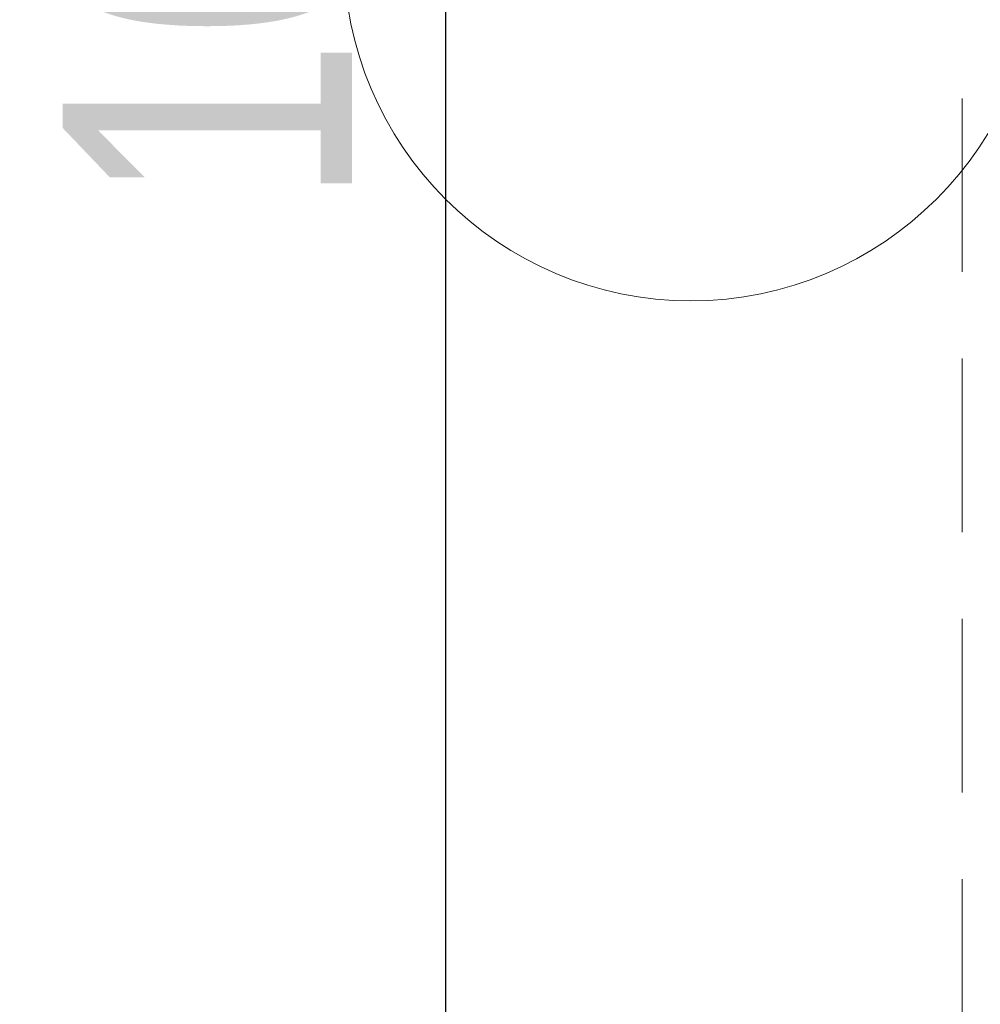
# Model space of a CAD drawing. Header units: inches. Extents: x 69729 to 77643, y -43505 to -36607.
# Tile 32 of 69: x 72387 to 72429, y -38240 to -38197. Entities that reach past the tile are written whole.
import ezdxf

# ---------------------------------------------------------------- set-up
doc = ezdxf.new("R2010")
doc.units = ezdxf.units.IN
doc.header["$MEASUREMENT"] = 0
doc.linetypes.add('HIDDEN', pattern=[0.375, 0.25, -0.125])
doc.layers.get('0').update_dxf_attribs({"lineweight": 0})
doc.layers.get('Defpoints').update_dxf_attribs({"lineweight": 0})
for name, color, linetype, lineweight in [('p--opis drzwi', 252, 'Continuous', 0), ('p--podciąg', 61, 'Continuous', 0), ('p--wymiary-1-50', 5, 'Continuous', 0)]:
    doc.layers.add(name, color=color, linetype=linetype, lineweight=lineweight)
doc.styles.add('1-50', font='arial.ttf', dxfattribs={"width": 0.75, "height": 12.5})
doc.dimstyles.new('1-50', dxfattribs={"dimtxt": 12.5, "dimasz": 5, "dimexe": 5, "dimexo": 5, "dimgap": 0.09, "dimtad": 0, "dimdsep": 46, "dimtxsty": '1-50', "dimblk": 'OBLIQUE', "dimcen": 0.09, "dimadec": 0, "dimazin": 0, "dimtfac": 1, "dimtdec": 4, "dimtix": 1, "dimtofl": 0, "dimtmove": 2, "dimatfit": 3, "dimldrblk": 'OBLIQUE', "dimfxl": 5, "dimfxlon": 1, "dimtvp": 0.8, "dimtolj": 1, "dimtzin": 0, "dimarcsym": 0})

# ---------------------------------------------------------------- blocks, each defined once
blk = doc.blocks.new('_OBLIQUE')
at = {"color": 0, "linetype": 'ByBlock', "lineweight": -2}
for p, q in [((-0.5, -0.5), (0.5, 0.5)), ((0, 0), (0, 0))]:
    blk.add_line(p, q, dxfattribs=at)
blk = doc.blocks.new('*D153')
at = {"layer": 'Defpoints', "color": 0}
for p in [(72405.403, -38144.421), (72427.721, -38144.421), (72427.721, -38244.421)]:
    blk.add_point(p, dxfattribs=at)
at = {"layer": 'p--wymiary-1-50', "color": 0, "linetype": 'Continuous', "lineweight": -2}
for p, q in [((72410.403, -38144.421), (72400.403, -38144.421)), ((72405.403, -38244.421), (72405.403, -38144.421)), ((72410.403, -38244.421), (72400.403, -38244.421))]:
    blk.add_line(p, q, dxfattribs=at)
at = {"layer": 'p--wymiary-1-50', "color": 0, "lineweight": -2, "xscale": 5, "yscale": 5, "zscale": 5}
for p, rotation in [((72405.403, -38144.421), 90), ((72405.403, -38244.421), 270)]:
    blk.add_blockref('_OBLIQUE', p, dxfattribs=dict(at, rotation=rotation))
at = {"layer": 'p--wymiary-1-50', "color": 0, "linetype": 'Continuous', "ltscale": 12, "insert": (72395.193, -38194.421), "char_height": 12.5, "attachment_point": 5, "rotation": 90, "style": '1-50'}
blk.add_mtext('\\A1;100', dxfattribs=at)

msp = doc.modelspace()

# ---------------------------------------------------------------- linework, layer by layer
at = {"layer": 'p--opis drzwi', "lineweight": 0}
msp.add_circle((72415.998, -38194.421), 15, dxfattribs=at)
at = {"layer": 'p--podciąg', "linetype": 'HIDDEN', "ltscale": 30}
msp.add_line((72427.721, -38144.421), (72427.721, -38244.421), dxfattribs=at)

# ---------------------------------------------------------------- dimensions: what is measured, and where the dimension line sits
at = {"layer": 'p--wymiary-1-50', "linetype": 'Continuous'}
dim = msp.add_linear_dim(base=(72405.403, -38144.421), p1=(72427.721, -38244.421), p2=(72427.721, -38144.421), angle=90, dimstyle='1-50', dxfattribs=at)
dim.commit()
dim.dimension.update_dxf_attribs({"geometry": '*D153', "text_midpoint": (72395.193, -38194.421)})

doc.saveas('drawing.dxf')
